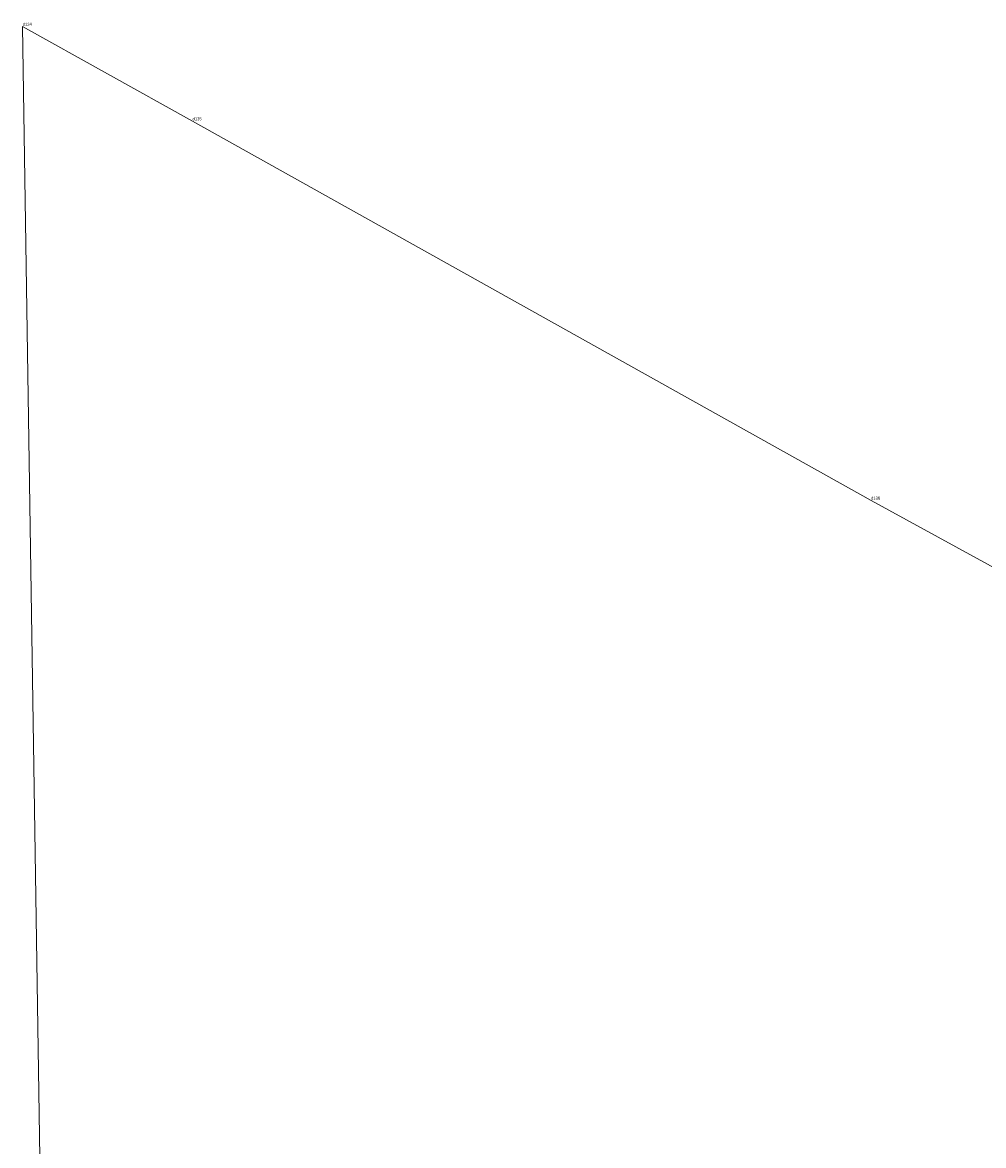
# Model space of a CAD drawing. Header units: metres. Extents: x 5590113 to 5596324, y 5910954 to 5916249.
# Tile 228 of 256: x 5592051 to 5592293, y 5914013 to 5914296. Entities that reach past the tile are written whole.
import ezdxf
from ezdxf.enums import TextEntityAlignment as Align

# ---------------------------------------------------------------- set-up
doc = ezdxf.new("R2010")
doc.units = ezdxf.units.M
doc.linetypes.add('219-500', pattern=[0])
doc.layers.get('0').update_dxf_attribs({"color": 2, "lineweight": 5})
doc.styles.get("Standard").update_dxf_attribs({"font": 'Working1250', "width": 0.75})

# ---------------------------------------------------------------- blocks, each defined once
blk = doc.blocks.new('203')
at = {"linetype": 'Continuous', "lineweight": 0}
h = blk.add_hatch(color=0, dxfattribs=at)
edge = h.paths.add_edge_path()
edge.add_arc((0, 0), 0.045, 0, 360)

msp = doc.modelspace()

# ---------------------------------------------------------------- linework, layer by layer
at = {"layer": '219-działka ewidencyjna', "color": 7, "linetype": '219-500', "lineweight": 18, "flags": 128}
for points in [[(5592051.2, 5914294.71), (5592058.54, 5913812.43)], [(5592093.99, 5914270.88), (5592051.2, 5914294.71)], [(5592264.88, 5914175.3), (5592093.99, 5914270.88)], [(5592303.09, 5914154.39), (5592264.88, 5914175.3)]]:
    msp.add_lwpolyline(points, dxfattribs=at)

# ---------------------------------------------------------------- block references
at = {"layer": '203-punkt graniczny', "color": 7, "linetype": 'CONTINUOUS', "lineweight": 18}
for p in [(5592051.2, 5914294.71), (5592093.99, 5914270.88), (5592264.88, 5914175.3)]:
    msp.add_blockref('203', p, dxfattribs=at)

# ---------------------------------------------------------------- texts
at = {"layer": '203-punkt graniczny-Atr103', "color": 7, "width": 0.9}
for s, p in [('d134', (5592051.2, 5914294.71)), ('d134', (5592051.2, 5914294.71)), ('d135', (5592093.99, 5914270.88)), ('d135', (5592093.99, 5914270.88)), ('d136', (5592264.88, 5914175.3)), ('d136', (5592264.88, 5914175.3))]:
    msp.add_text(s, height=0.75, dxfattribs=at).set_placement(p, align=Align.BOTTOM_LEFT)

doc.saveas('drawing.dxf')
